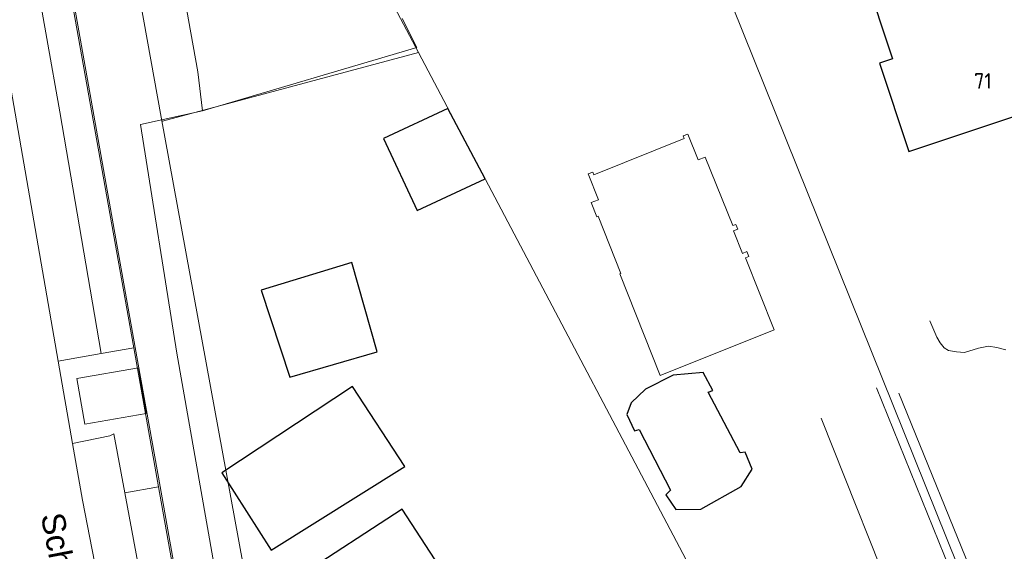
# Model space of a CAD drawing. Header units: metres. Extents: x 174282 to 175177, y 462028 to 462851.
# Tile 7 of 256: x 174418 to 174481, y 462248 to 462282. Entities that reach past the tile are written whole.
import ezdxf

# ---------------------------------------------------------------- set-up
doc = ezdxf.new("R2010")
doc.units = ezdxf.units.M
doc.linetypes.add('VH-OPSLUITBAND_100X200', pattern=[16, 8, -2, 4, -2])
for name, color, linetype, lineweight in [('B-WE-OG-BEBOUWING-G', 8, 'Continuous', 30), ('B-WE-OG-BEBOUWING_HUISNUMMER-T20', 8, 'Continuous', 20), ('B-WE-OG-STRAATNAAM-T30', 8, 'Continuous', 20), ('B-WE-OG-TERREIN_ERF-G', 8, 'Continuous', 20), ('B-WE-OG-TERREIN_GROEN-G', 8, 'Continuous', 20), ('B-WE-OG-WEG_VERHARD_OPEN -G', 8, 'Continuous', 20), ('B-XX-KG-GRENS_PERCEEL-BEREKEND-G', 213, 'Continuous', 20), ('B-XX-KG-GRENS_PERCEEL-G', 213, 'Continuous', 20), ('N-WE-OG-BEBOUWING_WONINGBOUW-G', 7, 'Continuous', 35), ('N-WE-VH-KANTOPSLUITING_ACHTERKANTBAND-G', 50, 'Continuous', 25), ('N-WE-VH-KANTOPSLUITING_OPSLUITBAND_100X200-G', 152, 'VH-OPSLUITBAND_100X200', 25)]:
    doc.layers.add(name, color=color, linetype=linetype, lineweight=lineweight)
doc.styles.add('NLCS-ISO-M500-T20', font='NLCS-ISO.ttf', dxfattribs={"height": 1})
doc.styles.add('NLCS-ISO-M500-T30', font='NLCS-ISO.ttf', dxfattribs={"height": 1.5})

msp = doc.modelspace()

# ---------------------------------------------------------------- linework, layer by layer
at = {"layer": 'B-WE-OG-BEBOUWING-G'}
for points in [[(174484.226, 462284.551), (174481.922, 462283.784), (174480.464, 462288.162), (174475.765, 462286.598), (174475.229, 462288.211), (174473.71, 462287.706), (174474.247, 462286.093), (174472.112, 462285.382), (174473.924, 462279.938), (174473.069, 462279.653), (174474.959, 462273.974), (174484.956, 462277.301), (174483.876, 462280.546), (174485.382, 462281.047)], [(174447.656, 462272.195), (174445.258, 462276.734), (174441.1, 462274.813), (174443.273, 462270.173), (174447.656, 462272.195)], [(174435.073, 462259.427), (174440.687, 462261.073), (174439.06, 462266.827), (174433.227, 462265.027), (174435.073, 462259.427)], [(174462.04, 462258.473), (174462.34, 462258.573), (174461.713, 462259.727), (174459.787, 462259.56), (174457.987, 462258.66), (174457.06, 462257.773), (174456.787, 462257.04), (174457.287, 462255.973), (174457.587, 462256.073), (174459.6, 462252.16), (174459.313, 462251.86), (174459.94, 462250.913), (174461.56, 462250.94), (174464.16, 462252.4), (174464.86, 462253.5), (174464.427, 462254.613), (174464.087, 462254.56), (174462.04, 462258.473)], [(174433.873, 462248.287), (174442.473, 462253.687), (174439.1, 462258.84), (174430.673, 462253.273), (174433.873, 462248.287)], [(174446.121, 462244.072), (174446.518, 462244.468), (174442.317, 462250.929), (174435.581, 462246.549), (174439.537, 462240.464), (174440.331, 462240.981), (174442.806, 462237.174), (174448.288, 462240.739), (174446.121, 462244.072)]]:
    msp.add_lwpolyline(points, dxfattribs=at)
at = {"layer": 'B-WE-OG-TERREIN_ERF-G'}
msp.add_lwpolyline([(174442.315, 462282.538), (174443.254, 462280.657), (174429.434, 462276.592), (174425.444, 462275.713), (174427.786, 462260.971), (174434.062, 462225.355), (174435.91, 462216.216), (174436.13, 462216.165), (174437.388, 462215.542), (174458.339, 462229.074), (174460.466, 462230.448), (174460.6, 462230.458), (174460.631, 462230.482), (174458.886, 462233.207), (174463.27, 462235.926), (174465.18, 462237.111), (174476.443, 462244.096), (174476.49, 462244.125), (174477.194, 462244.56), (174481.894, 462247.477)], dxfattribs=at)
at = {"layer": 'B-WE-OG-TERREIN_GROEN-G'}
for points in [[(174433.957, 462305.975), (174432.979, 462307.877), (174424.356, 462305.735), (174423.647, 462309.728), (174423.206, 462309.038), (174422.517, 462307.992), (174421.815, 462306.954), (174421.1, 462305.925), (174420.434, 462304.993), (174417.902, 462301.409), (174417.91, 462301.258), (174419.476, 462292.322), (174419.49, 462292.236), (174425.004, 462261.316), (174426.6, 462252.366), (174429.193, 462237.827), (174430.213, 462232.187), (174433.198, 462214.083)], [(174433.868, 462305.929), (174432.926, 462307.761), (174424.276, 462305.612), (174423.593, 462309.458), (174423.29, 462308.984), (174422.6, 462307.936), (174421.897, 462306.897), (174421.182, 462305.867), (174420.516, 462304.935), (174418.004, 462301.38), (174418.01, 462301.269), (174419.575, 462292.339), (174419.589, 462292.253), (174425.102, 462261.334), (174426.698, 462252.384), (174429.291, 462237.845), (174430.312, 462232.204), (174433.308, 462214.033)], [(174429.434, 462276.592), (174429.145, 462279.096), (174424.955, 462302.442), (174434.234, 462305.435), (174433.957, 462305.975)]]:
    msp.add_lwpolyline(points, dxfattribs=at)
at = {"layer": 'B-WE-OG-WEG_VERHARD_OPEN -G'}
for p, q in [((174420.131, 462260.467), (174422.908, 462260.951)), ((174425.004, 462261.316), (174422.908, 462260.951)), ((174421.058, 462255.153), (174420.131, 462260.467)), ((174426.6, 462252.366), (174424.434, 462251.988))]:
    msp.add_line(p, q, dxfattribs=at)
for points in [[(174422.908, 462260.951), (174420.244, 462276.515), (174417.726, 462290.712), (174415.951, 462290.373), (174415.846, 462290.359), (174415.74, 462290.362), (174415.636, 462290.381)], [(174415.636, 462290.381), (174414.949, 462290.183), (174420.131, 462260.467)], [(174424.434, 462251.988), (174423.727, 462255.784), (174423.461, 462255.649), (174421.058, 462255.153)], [(174421.058, 462255.153), (174421.693, 462251.51), (174425.594, 462231.54), (174425.754, 462230.835)], [(174425.754, 462230.835), (174425.746, 462230.884), (174425.742, 462230.934), (174425.743, 462230.984), (174425.748, 462231.033), (174425.757, 462231.082), (174425.77, 462231.13), (174425.788, 462231.177), (174425.809, 462231.222), (174425.835, 462231.265), (174425.864, 462231.306), (174425.896, 462231.344), (174425.932, 462231.379), (174425.97, 462231.41), (174426.011, 462231.439), (174426.054, 462231.463), (174426.1, 462231.484), (174426.147, 462231.501), (174426.195, 462231.514), (174426.244, 462231.522), (174428.054, 462231.825), (174425.9, 462244.118), (174424.434, 462251.988)]]:
    msp.add_lwpolyline(points, dxfattribs=at)
at = {"layer": 'B-WE-OG-WEG_VERHARD_OPEN -G', "flags": 128}
for points in [[(174481.225, 462261.19), (174480.638, 462261.354), (174480.098, 462261.424), (174479.464, 462261.307), (174478.548, 462261.025), (174478.043, 462261.071), (174477.535, 462261.145), (174477.24, 462261.33), (174476.981, 462261.634), (174476.769, 462262.013), (174476.316, 462263.056)], [(174472.888, 462258.751), (174478.373, 462245.229), (174479.45, 462245.784), (174474.321, 462258.398)], [(174474.676, 462243.348), (174469.32, 462256.797)]]:
    msp.add_lwpolyline(points, dxfattribs=at)
at = {"layer": 'B-XX-KG-GRENS_PERCEEL-BEREKEND-G'}
for points in [[(174422.069, 462302.278), (174426.775, 462276.182)], [(174437.862, 462215.71), (174426.775, 462276.182)]]:
    msp.add_lwpolyline(points, dxfattribs=at)
at = {"layer": 'B-XX-KG-GRENS_PERCEEL-G', "flags": 128}
for points in [[(174455.979, 462302.281), (174434.838, 462296.465), (174443.358, 462280.334)], [(174455.979, 462302.281), (174478.808, 462245.563)], [(174443.358, 462280.334), (174426.86, 462275.915)], [(174465.937, 462237.58), (174443.358, 462280.334)], [(174421.859, 462256.413), (174421.345, 462259.355), (174425.304, 462260.032), (174425.813, 462257.087)], [(174425.813, 462257.087), (174421.859, 462256.413)]]:
    msp.add_lwpolyline(points, dxfattribs=at)
at = {"layer": 'N-WE-OG-BEBOUWING_WONINGBOUW-G', "lineweight": 20}
msp.add_lwpolyline([(174458.946, 462259.55), (174466.292, 462262.485), (174464.44, 462267.119), (174464.644, 462267.2), (174464.518, 462267.516), (174464.244, 462267.407), (174463.669, 462268.846), (174463.943, 462268.956), (174463.817, 462269.271), (174463.613, 462269.19), (174461.846, 462273.61), (174461.382, 462273.424), (174460.718, 462275.087), (174460.421, 462274.968), (174460.489, 462274.796), (174454.669, 462272.465), (174454.599, 462272.641), (174454.301, 462272.523), (174454.965, 462270.86), (174454.501, 462270.675), (174454.865, 462269.765), (174454.939, 462269.794), (174456.412, 462266.108), (174456.338, 462266.078)], close=True, dxfattribs=at)
at = {"layer": 'N-WE-VH-KANTOPSLUITING_ACHTERKANTBAND-G'}
msp.add_arc((174760.018, 461817.964), 508, 121.8054, 123.79768, dxfattribs=at)
at = {"layer": 'N-WE-VH-KANTOPSLUITING_OPSLUITBAND_100X200-G', "ltscale": 0.5}
msp.add_arc((174760.018, 461817.964), 508.1, 121.8054, 123.79768, dxfattribs=at)

# ---------------------------------------------------------------- texts
at = {"layer": 'B-WE-OG-BEBOUWING_HUISNUMMER-T20', "style": 'NLCS-ISO-M500-T20'}
msp.add_text('71', height=1, dxfattribs=at).set_placement((174479.168, 462278.01))
at = {"layer": 'B-WE-OG-STRAATNAAM-T30', "insert": (174418.988, 462250.531), "char_height": 1.5, "width": 19.5, "attachment_point": 7, "rotation": 281, "style": 'NLCS-ISO-M500-T30'}
msp.add_mtext('{\\fArial|b0|i0;Schoonbeekhof}', dxfattribs=at)

doc.saveas('drawing.dxf')
